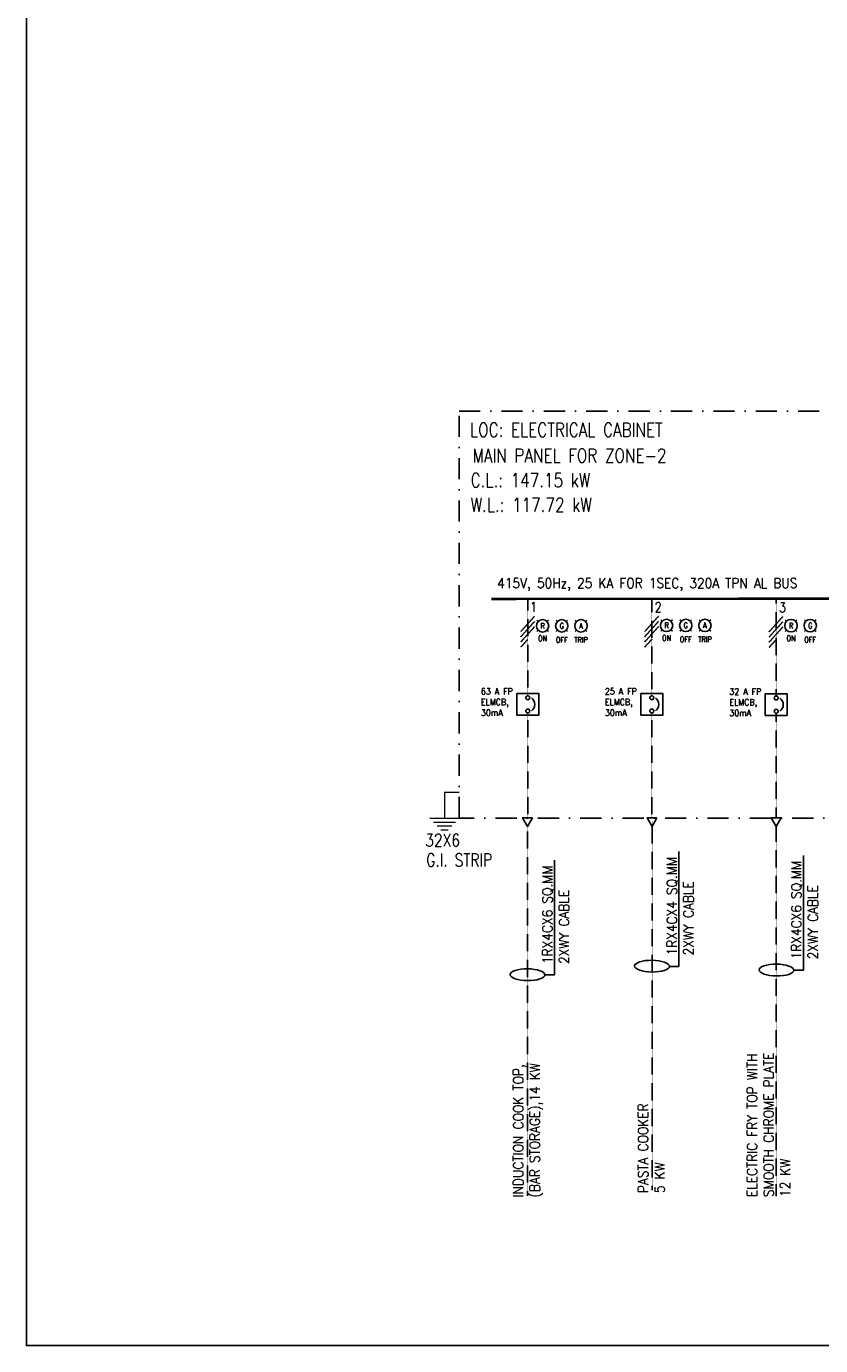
# Model space of a CAD drawing. Header units: millimetres. Extents: x 30872 to 314831, y -99829 to -24277.
# Tile 1 of 13: x 30872 to 49614, y -98480 to -67332. Entities that reach past the tile are written whole.
import ezdxf
from ezdxf.enums import TextEntityAlignment as Align

# ---------------------------------------------------------------- set-up
doc = ezdxf.new("R2010")
doc.units = ezdxf.units.MM
doc.linetypes.add('DASHDOT', pattern=[1, 0.5, -0.25, 0, -0.25])
doc.linetypes.add('HIDDEN', pattern=[0.375, 0.25, -0.125])
doc.layers.add('MCC', color=7, linetype='Continuous')
doc.layers.add('SLD', color=7, linetype='Continuous')
doc.layers.add('MEP LEGEND', color=7, linetype='Continuous', lineweight=0)
doc.styles.add('1$0$ROMANS', font='ROMANS.shx', dxfattribs={"height": 2})
doc.styles.add('A', font='SIMPLEX.shx', dxfattribs={"width": 0.9, "height": 2})
doc.styles.add('ROMANC', font='romanc', dxfattribs={"height": 600})

msp = doc.modelspace()

# ---------------------------------------------------------------- linework, layer by layer
msp.add_lwpolyline([(30872, -28603.9), (102609.1, -28603.9), (102609.1, -98479.5), (30872, -98479.5)], close=True)
at = {"layer": 'MCC', "color": 4, "linetype": 'HIDDEN'}
for p, q in [((42860.2, -81262.8), (42538.9, -81621.2)), ((45785.5, -81260.9), (45464.3, -81619.3)), ((48722.3, -81266), (48401, -81624.3)), ((42860.2, -81385.4), (42538.9, -81743.7)), ((42860.2, -81507.9), (42538.9, -81866.2)), ((45785.5, -81383.5), (45464.3, -81741.8)), ((45785.5, -81506), (45464.3, -81864.3)), ((48722.3, -81388.5), (48401, -81746.9)), ((48722.3, -81511.1), (48401, -81869.4)), ((42704.2, -81804.3), (42538.9, -81988.8)), ((45629.6, -81802.4), (45464.3, -81986.9)), ((48566.4, -81807.5), (48401, -81991.9))]:
    msp.add_line(p, q, dxfattribs=at)
at = {"layer": 'MEP LEGEND', "color": 3}
for p, q in [((40738.2, -85409.2), (40737.7, -86025.2)), ((40738.2, -85409.2), (41082.5, -85409.5)), ((40393.4, -86024.9), (41082.1, -86025.4)), ((40479.3, -86116.8), (40995.8, -86117.1)), ((40565.2, -86208.6), (40909.5, -86208.8)), ((40651.1, -86300.4), (40823.3, -86300.5))]:
    msp.add_line(p, q, dxfattribs=at)
at = {"layer": 'SLD', "color": 4, "linetype": 'HIDDEN'}
for p, q in [((42704.2, -80852.6), (42704.2, -83136.9)), ((45629.6, -80850.7), (45629.6, -83136.9)), ((48566.4, -80855.7), (48566.4, -83141.9)), ((42704.2, -83544), (42704.2, -86017.1)), ((45629.6, -83544), (45629.6, -86021.7)), ((48566.4, -83549.1), (48566.4, -86021.7)), ((42698.6, -86219.5), (42698.6, -94945.9)), ((45635.3, -86085.7), (45635.3, -94812)), ((48566.4, -86224.1), (48566.4, -94950.4))]:
    msp.add_line(p, q, dxfattribs=at)
at = {"layer": 'SLD', "color": 1, "ltscale": 75}
for p, q in [((42950.5, -81382.2), (42917.4, -81349.1)), ((42917.4, -81621.9), (42950.5, -81588.8)), ((43157.1, -81382.2), (43190.1, -81349.1)), ((43190.1, -81621.9), (43157.1, -81588.8)), ((43403.2, -81382.2), (43370.1, -81349.1)), ((43370.1, -81621.9), (43403.2, -81588.8)), ((43609.7, -81382.2), (43642.8, -81349.1)), ((43642.8, -81621.9), (43609.7, -81588.8)), ((43855.8, -81382.2), (43822.8, -81349.1)), ((43822.8, -81621.9), (43855.8, -81588.8)), ((44062.4, -81382.2), (44095.5, -81349.1)), ((44095.5, -81621.9), (44062.4, -81588.8)), ((45875.9, -81372.7), (45842.8, -81339.6)), ((45842.8, -81612.4), (45875.9, -81579.3)), ((46082.5, -81372.7), (46115.5, -81339.6)), ((46115.5, -81612.4), (46082.5, -81579.3)), ((46328.5, -81372.7), (46295.5, -81339.6)), ((46295.5, -81612.4), (46328.5, -81579.3)), ((46535.1, -81372.7), (46568.2, -81339.6)), ((46568.2, -81612.4), (46535.1, -81579.3)), ((46781.2, -81372.7), (46748.1, -81339.6)), ((46748.1, -81612.4), (46781.2, -81579.3)), ((46987.8, -81372.7), (47020.9, -81339.6)), ((47020.9, -81612.4), (46987.8, -81579.3)), ((48812.6, -81377.8), (48779.6, -81344.7)), ((48779.6, -81617.4), (48812.6, -81584.4)), ((49019.2, -81377.8), (49052.3, -81344.7)), ((49052.3, -81617.4), (49019.2, -81584.4)), ((49265.3, -81377.8), (49232.2, -81344.7)), ((49232.2, -81617.4), (49265.3, -81584.4)), ((49471.9, -81377.8), (49505, -81344.7)), ((49505, -81617.4), (49471.9, -81584.4))]:
    msp.add_line(p, q, dxfattribs=at)
at = {"layer": 'SLD', "color": 9}
for p, q in [((46271.1, -89524.7), (46271.1, -86816)), ((43334.4, -89726.5), (43334.4, -87017.8)), ((49207.9, -89616.8), (49207.9, -86908.1)), ((46045.9, -89524.7), (46271.1, -89524.7)), ((48982.6, -89616.8), (49207.9, -89616.8)), ((43109.1, -89726.5), (43334.4, -89726.5))]:
    msp.add_line(p, q, dxfattribs=at)
at = {"layer": 'SLD', "linetype": 'DASHDOT', "ltscale": 1000}
msp.add_lwpolyline([(41082.1, -76418.4), (89446.1, -76418.4), (89446.1, -86025.4), (41082.1, -86025.4)], close=True, dxfattribs=at)
at = {"layer": 'SLD', "color": 4, "const_width": 58.4}
msp.add_lwpolyline([(87774.5, -80810.5), (41845.3, -80850.5)], dxfattribs=at)
at = {"layer": 'SLD', "color": 4}
for points in [[(42447.1, -83081.7), (42961.4, -83081.7), (42961.4, -83595.9), (42447.1, -83595.9)], [(45372.5, -83081.7), (45886.7, -83081.7), (45886.7, -83595.9), (45372.5, -83595.9)], [(48309.3, -83086.8), (48823.5, -83086.8), (48823.5, -83601), (48309.3, -83601)]]:
    msp.add_lwpolyline(points, close=True, dxfattribs=at)
at = {"layer": 'SLD'}
for points in [[(42815.4, -86017.1), (42581.7, -86017.1), (42698.6, -86219.5)], [(45752.2, -86021.7), (45518.5, -86021.7), (45635.3, -86224.1)], [(48683.3, -86021.7), (48449.5, -86021.7), (48566.4, -86224.1)]]:
    msp.add_lwpolyline(points, close=True, dxfattribs=at)
for centre, radius in [((43053.8, -81485.5), 146.1), ((43506.5, -81485.5), 146.1), ((43959.1, -81485.5), 146.1), ((45979.2, -81476), 146.1), ((46431.8, -81476), 146.1), ((46884.5, -81476), 146.1), ((48915.9, -81481.1), 146.1), ((49368.6, -81481.1), 146.1), ((42704.2, -83183.6), 46.7), ((45629.6, -83183.6), 46.7), ((48566.4, -83188.7), 46.7), ((42704.2, -83497.3), 46.7), ((45629.6, -83497.3), 46.7), ((48566.4, -83502.3), 46.7)]:
    msp.add_circle(centre, radius, dxfattribs=at)
for centre in [(42684, -83341.3), (45609.4, -83341.3), (48546.1, -83346.3)]:
    msp.add_arc(centre, 186.6, 305.02422, 54.97578, dxfattribs=at)
at = {"layer": 'SLD', "color": 9}
for centre in [(45635.3, -89520.4), (42698.6, -89722.2), (48572.1, -89612.5)]:
    msp.add_ellipse(centre, major_axis=(410.5, -4.3), ratio=0.3387376, dxfattribs=at)

# ---------------------------------------------------------------- texts
at = {"layer": 'MEP LEGEND', "color": 3, "style": 'ROMANC', "width": 0.8}
for s, p in [('LOC: ELECTRICAL CABINET', (41339.9, -77021.3)), ('MAIN PANEL FOR ZONE-2', (41397.7, -77630.5)), ('C.L.: 147.15 kW', (41354.8, -78211.2)), ('W.L.: 117.72 kW', (41354.8, -78791))]:
    msp.add_text(s, height=328.125, dxfattribs=at).set_placement(p)
at = {"layer": 'MEP LEGEND', "color": 230, "linetype": 'Continuous', "lineweight": 13, "style": '1$0$ROMANS', "width": 0.8}
for s, p in [('32X6', (40282.8, -86697.6)), ('G.I. STRIP', (40308.2, -87163.6))]:
    msp.add_text(s, height=300, dxfattribs=at).set_placement(p)
at = {"layer": 'SLD', "color": 7, "linetype": 'Continuous', "ltscale": 5, "style": 'A', "width": 0.8}
for s, p in [('1', (42762, -81158.4)), ('2', (45698.8, -81163.5)), ('3', (48635.5, -81168.5))]:
    msp.add_text(s, height=233.7, dxfattribs=at).set_placement(p)
at = {"layer": 'SLD', "color": 7, "style": 'A', "width": 0.7}
for s, height, p in [('R', 131.5, (43053.8, -81485.5)), ('G', 131.5, (43506.5, -81485.5)), ('A', 131.5, (43959.1, -81485.5)), ('R', 131.5, (45979.2, -81476)), ('G', 131.5, (46431.8, -81476)), ('A', 131.5, (46884.5, -81476)), ('R', 131.5, (48915.9, -81481.1)), ('G', 131.5, (49368.6, -81481.1)), ('ON', 131.48, (43053.8, -81782.7)), ('OFF', 131.48, (43506.5, -81815.8)), ('TRIP', 131.48, (43959.1, -81815.8)), ('ON', 131.48, (45979.2, -81773.3)), ('OFF', 131.48, (46431.8, -81806.4)), ('TRIP', 131.48, (46884.5, -81806.4)), ('ON', 131.48, (48915.9, -81778.3)), ('OFF', 131.48, (49368.6, -81811.4))]:
    msp.add_text(s, height=height, dxfattribs=at).set_placement(p, align=Align.MIDDLE)
at = {"layer": 'SLD', "color": 7, "attachment_point": 1, "style": 'A'}
for s, insert, char_height, width in [('415V, 50Hz, 25 KA FOR 1SEC, 320A TPN AL BUS', (41981.2, -80360.2), 233.736, 8887.047), ('63 A FP \\PELMCB, \\P30mA', (41598.1, -82956.4), 151.2, 1826.62), ('25 A FP \\PELMCB, \\P30mA', (44523.5, -82956.4), 151.2, 1826.62), ('32 A FP \\PELMCB, \\P30mA', (47460.2, -82961.4), 151.2, 1826.62)]:
    msp.add_mtext(s, dxfattribs=dict(at, insert=insert, char_height=char_height, width=width))
at = {"layer": 'SLD', "color": 7, "char_height": 233.736, "attachment_point": 1, "rotation": 90, "style": 'A'}
for s, insert, width in [('\\A1;1RX4CX6 SQ.MM 2XWY CABLE', (43050.9, -89466.2), 3429.524), ('\\A1;1RX4CX4 SQ.MM 2XWY CABLE', (45987.7, -89264.4), 3429.524), ('\\A1;1RX4CX6 SQ.MM 2XWY CABLE', (48924.4, -89356.5), 3429.524), ('ELECTRIC FRY TOP WITH \\PSMOOTH CHROME PLATE\\P12 KW', (47880.5, -94969.1), 6433.358), ('INDUCTION COOK TOP, \\P(BAR STORAGE),14 KW', (42360.9, -94979.5), 4655.748), ('PASTA COOKER \\P5 KW', (45308.5, -94877), 4655.748)]:
    msp.add_mtext(s, dxfattribs=dict(at, insert=insert, width=width))

doc.saveas('drawing.dxf')
